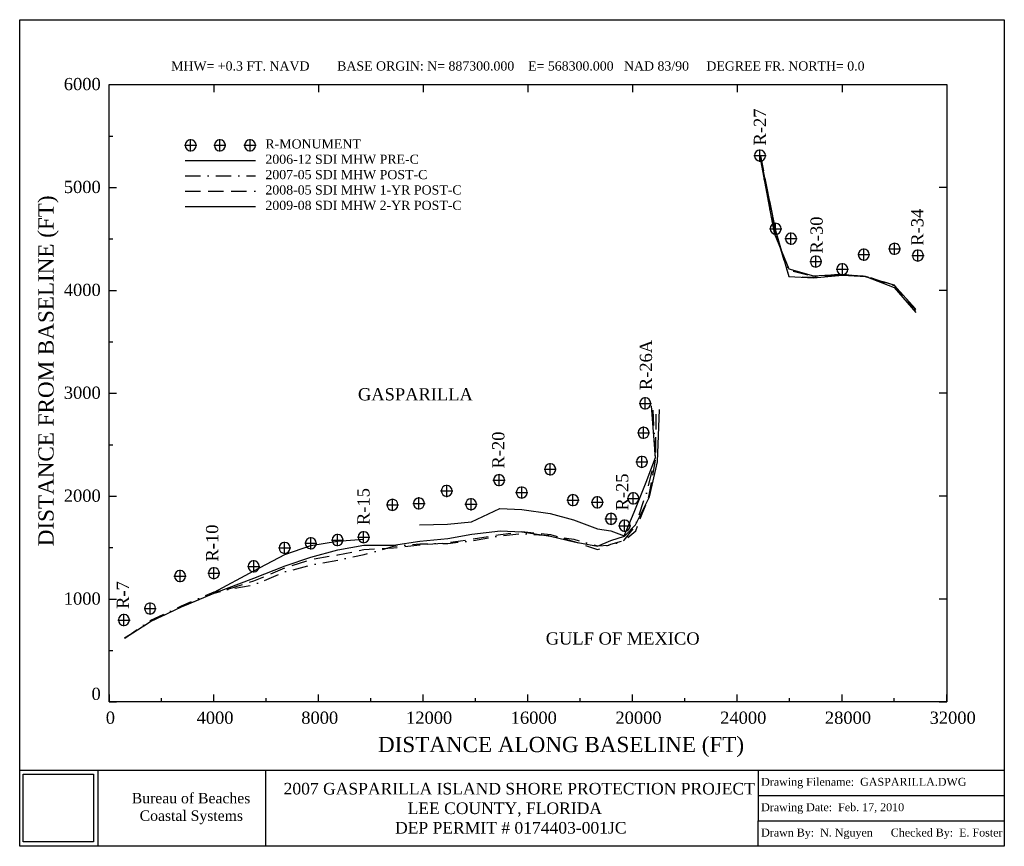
# Model space of a CAD drawing. Header units: inches. Extents: x 135 to 16243, y -113 to 13409.
import ezdxf

# ---------------------------------------------------------------- set-up
doc = ezdxf.new("R2010")
doc.units = ezdxf.units.IN
doc.header["$LTSCALE"] = 500
doc.header["$MEASUREMENT"] = 0
doc.linetypes.add('DASHDOT', pattern=[1, 0.5, -0.25, 0, -0.25])
doc.linetypes.add('DASHED', pattern=[0.75, 0.5, -0.25])
for name, color, linetype in [('2006-12 SDI MHW PRE-C', 5, 'Continuous'), ('2007-05 SDI MHW POST-C', 3, 'DASHDOT'), ('2008-05 SDI MHW 1-YEAR', 1, 'DASHED'), ('2009-08 SDI MHW 2-YEAR', 7, 'Continuous'), ('GENERAL LABELS', 7, 'Continuous'), ('R-MONUMENT', 7, 'Continuous'), ('SIGNATURE', 7, 'Continuous')]:
    doc.layers.add(name, color=color, linetype=linetype)
doc.styles.get("Standard").update_dxf_attribs({"font": 'times.ttf'})
picture_1 = doc.add_image_def('image1.tif', size_in_pixel=(220, 213))

msp = doc.modelspace()

# ---------------------------------------------------------------- linework, layer by layer
at = {"layer": '2006-12 SDI MHW PRE-C'}
msp.add_line((2844, 11107), (3993, 11107), dxfattribs=at)
at = {"layer": '2006-12 SDI MHW PRE-C', "flags": 128}
for points in [[(12242, 11170), (12479, 9915), (12719, 9333), (13122, 9221), (13588, 9245), (13969, 9206), (14434, 9070), (14791, 8678)], [(6674, 5147), (7134, 5155), (7527, 5197), (7988, 5413), (8349, 5394), (8814, 5331), (9193, 5230), (9586, 5079), (9806, 5049), (10025, 4966), (10189, 5355), (10385, 5845), (10536, 6246), (10470, 7091)], [(3319, 4044), (3965, 4391), (4472, 4658), (4898, 4807), (5336, 4877), (5762, 4912)]]:
    msp.add_lwpolyline(points, dxfattribs=at)
at = {"layer": '2007-05 SDI MHW POST-C'}
msp.add_line((2844, 10856), (3993, 10856), dxfattribs=at)
at = {"layer": '2007-05 SDI MHW POST-C', "flags": 128}
for points in [[(12243, 11174), (12483, 9926), (12717, 9311), (13121, 9216), (13589, 9249), (13969, 9213), (14434, 9072), (14790, 8675)], [(1854, 3291), (2278, 3584), (2781, 3819), (3319, 4051), (3970, 4168), (4478, 4378), (4898, 4488), (5343, 4567), (5768, 4660), (6249, 4795), (6681, 4834), (7141, 4841), (7534, 4886), (7998, 4969), (8349, 5002), (8814, 4971), (9200, 4912), (9586, 4800), (9800, 4813), (10022, 4893), (10205, 5122), (10410, 5728), (10534, 6250), (10495, 7080)]]:
    msp.add_lwpolyline(points, dxfattribs=at)
at = {"layer": '2008-05 SDI MHW 1-YEAR'}
msp.add_line((2844, 10605), (3993, 10605), dxfattribs=at)
at = {"layer": '2008-05 SDI MHW 1-YEAR', "flags": 128}
for points in [[(12252, 11183), (12499, 9954), (12717, 9207), (13126, 9198), (13595, 9235), (13976, 9215), (14442, 9059), (14798, 8655)], [(1851, 3295), (2277, 3566), (2780, 3804), (3319, 4026), (3968, 4229), (4477, 4444), (4899, 4581), (5341, 4655), (5767, 4740), (6251, 4770), (6683, 4818), (7143, 4854), (7536, 4912), (8000, 4987), (8352, 5037), (8817, 4987), (9204, 4875), (9590, 4741), (9805, 4829), (10027, 4894), (10215, 5046), (10434, 5630), (10544, 6234), (10546, 7056)]]:
    msp.add_lwpolyline(points, dxfattribs=at)
at = {"layer": '2009-08 SDI MHW 2-YEAR'}
msp.add_line((2844, 10353), (3993, 10353), dxfattribs=at)
at = {"layer": '2009-08 SDI MHW 2-YEAR', "flags": 128}
for points in [[(12247, 11163), (12500, 9958), (12718, 9210), (13124, 9186), (13595, 9232), (13977, 9207), (14441, 9029), (14797, 8618)], [(1852, 3290), (2277, 3563), (2780, 3805), (3319, 4030), (3967, 4275), (4476, 4474), (4899, 4615), (5340, 4738), (5766, 4811), (6250, 4813), (6682, 4878), (7142, 4924), (7534, 4992), (7999, 5049), (8352, 5030), (8817, 4962), (9205, 4870), (9590, 4796), (9807, 4889), (10030, 4960), (10208, 5148), (10440, 5605), (10570, 6179), (10601, 7034)]]:
    msp.add_lwpolyline(points, dxfattribs=at)
at = {"layer": 'GENERAL LABELS', "flags": 128}
for points in [[(1597, 12223), (1597, 12347), (1721, 12347)], [(3309, 12347), (3309, 12223)], [(5022, 12347), (5022, 12223)], [(6736, 12347), (6736, 12223)], [(8448, 12347), (8448, 12223)], [(10161, 12347), (10161, 12223)], [(11875, 12347), (11875, 12223)], [(13588, 12347), (13588, 12223)], [(15177, 12347), (15301, 12347), (15301, 12223)], [(1597, 11506), (1657, 11506)], [(1597, 10664), (1721, 10664)], [(15301, 10664), (15177, 10664)], [(1597, 9822), (1657, 9822)], [(1597, 8980), (1721, 8980)], [(15301, 8980), (15177, 8980)], [(1597, 8140), (1657, 8140)], [(1597, 7298), (1721, 7298)], [(15301, 7298), (15177, 7298)], [(1597, 6456), (1657, 6456)], [(1597, 5614), (1721, 5614)], [(15301, 5614), (15177, 5614)], [(1597, 4773), (1657, 4773)], [(1597, 3931), (1721, 3931)], [(15301, 3931), (15177, 3931)], [(1597, 3089), (1657, 3089)], [(1597, 2372), (1597, 2248), (1721, 2248)], [(2453, 2248), (2453, 2309)], [(3309, 2248), (3309, 2372)], [(4166, 2248), (4166, 2309)], [(5022, 2248), (5022, 2372)], [(5879, 2248), (5879, 2309)], [(6736, 2248), (6736, 2372)], [(7592, 2248), (7592, 2309)], [(8448, 2248), (8448, 2372)], [(9305, 2248), (9305, 2309)], [(10161, 2248), (10161, 2372)], [(11018, 2248), (11018, 2309)], [(11875, 2248), (11875, 2372)], [(12731, 2248), (12731, 2309)], [(13588, 2248), (13588, 2372)], [(14444, 2248), (14444, 2309)], [(15177, 2248), (15301, 2248), (15301, 2372)]]:
    msp.add_lwpolyline(points, dxfattribs=at)
msp.add_lwpolyline([(15301, 12347), (15301, 2248), (1597, 2248), (1597, 12347)], close=True, dxfattribs=at)
at = {"layer": 'R-MONUMENT', "color": 1}
for p, q in [((2932, 11254), (2932, 11454)), ((3410, 11254), (3410, 11454)), ((3904, 11254), (3904, 11454)), ((2832, 11354), (3032, 11354)), ((3310, 11354), (3510, 11354)), ((3804, 11354), (4004, 11354)), ((12246, 11086), (12246, 11286)), ((12146, 11186), (12346, 11186)), ((12402, 9988), (12602, 9988)), ((12502, 9888), (12502, 10088)), ((12653, 9828), (12853, 9828)), ((12753, 9728), (12753, 9928)), ((13945, 9466), (13945, 9666)), ((14447, 9561), (14447, 9761)), ((13160, 9353), (13160, 9553)), ((13845, 9566), (14045, 9566)), ((14347, 9661), (14547, 9661)), ((14730, 9551), (14930, 9551)), ((14830, 9451), (14830, 9651)), ((13060, 9453), (13260, 9453)), ((13594, 9227), (13594, 9427)), ((13494, 9327), (13694, 9327)), ((10269, 7133), (10469, 7133)), ((10369, 7033), (10369, 7233)), ((10241, 6652), (10441, 6652)), ((10341, 6552), (10341, 6752)), ((8814, 5955), (8814, 6155)), ((10214, 6176), (10414, 6176)), ((10314, 6076), (10314, 6276)), ((7978, 5777), (7978, 5977)), ((8714, 6055), (8914, 6055)), ((7122, 5601), (7122, 5801)), ((7878, 5877), (8078, 5877)), ((7022, 5701), (7222, 5701)), ((8249, 5674), (8449, 5674)), ((8349, 5574), (8349, 5774)), ((9186, 5450), (9186, 5650)), ((10174, 5479), (10174, 5679)), ((6234, 5373), (6234, 5573)), ((6566, 5496), (6766, 5496)), ((6666, 5396), (6666, 5596)), ((7420, 5483), (7620, 5483)), ((7520, 5383), (7520, 5583)), ((9086, 5550), (9286, 5550)), ((9486, 5514), (9686, 5514)), ((9586, 5414), (9586, 5614)), ((10074, 5579), (10274, 5579)), ((6134, 5473), (6334, 5473)), ((9810, 5144), (9810, 5344)), ((9710, 5244), (9910, 5244)), ((10032, 5032), (10032, 5232)), ((5335, 4797), (5335, 4997)), ((5762, 4844), (5762, 5044)), ((9932, 5132), (10132, 5132)), ((4469, 4669), (4469, 4869)), ((4798, 4844), (4998, 4844)), ((4898, 4744), (4898, 4944)), ((5235, 4897), (5435, 4897)), ((5662, 4944), (5862, 4944)), ((4369, 4769), (4569, 4769)), ((3963, 4367), (3963, 4567)), ((2759, 4208), (2759, 4408)), ((3212, 4355), (3412, 4355)), ((3312, 4255), (3312, 4455)), ((3863, 4467), (4063, 4467)), ((2659, 4308), (2859, 4308)), ((2269, 3677), (2269, 3877)), ((2169, 3777), (2369, 3777)), ((1740, 3589), (1940, 3589)), ((1840, 3489), (1840, 3689))]:
    msp.add_line(p, q, dxfattribs=at)
at = {"layer": 'R-MONUMENT'}
for centre in [(2932, 11354), (3410, 11354), (3904, 11354), (12246, 11186), (12502, 9988), (12753, 9828), (14447, 9661), (13160, 9453), (13945, 9566), (14830, 9551), (13594, 9327), (10369, 7133), (10341, 6652), (8814, 6055), (10314, 6176), (7978, 5877), (7122, 5701), (8349, 5674), (9186, 5550), (10174, 5579), (6234, 5473), (6666, 5496), (7520, 5483), (9586, 5514), (9810, 5244), (10032, 5132), (5762, 4944), (4469, 4769), (4898, 4844), (5335, 4897), (3963, 4467), (2759, 4308), (3312, 4355), (2269, 3777), (1840, 3589)]:
    msp.add_arc(centre, 90, 0, 359, dxfattribs=at)
at = {"layer": 'SIGNATURE'}
for p, q in [((135, -113), (135, 1130)), ((1934, -113), (135, -113))]:
    msp.add_line(p, q, dxfattribs=at)
at = {"layer": 'SIGNATURE', "flags": 128}
msp.add_lwpolyline([(135, -113), (135, 13409), (16243, 13409), (16243, -113)], close=True, dxfattribs=at)
for points in [[(135, 1132), (16243, 1132)], [(1411, 1130), (1411, -113)], [(4162, -113), (4162, 1132)], [(12216, 1132), (12216, 302), (16243, 302)], [(12216, 717), (16243, 717)], [(12216, -113), (12216, 302)]]:
    msp.add_lwpolyline(points, dxfattribs=at)

# ---------------------------------------------------------------- texts
at = {"layer": '2006-12 SDI MHW PRE-C'}
msp.add_text('2006-12 SDI MHW PRE-C', height=150, dxfattribs=at).set_placement((4155, 11051))
at = {"layer": '2007-05 SDI MHW POST-C'}
msp.add_text('2007-05 SDI MHW POST-C', height=150, dxfattribs=at).set_placement((4155, 10800))
at = {"layer": '2008-05 SDI MHW 1-YEAR'}
msp.add_text('2008-05 SDI MHW 1-YR POST-C', height=150, dxfattribs=at).set_placement((4155, 10549))
at = {"layer": '2009-08 SDI MHW 2-YEAR'}
msp.add_text('2009-08 SDI MHW 2-YR POST-C', height=150, dxfattribs=at).set_placement((4155, 10297))
at = {"layer": 'GENERAL LABELS'}
for s, height, p in [('MHW= +0.3 FT. NAVD        BASE ORGIN: N= 887300.000    E= 568300.000   NAD 83/90     DEGREE FR. NORTH= 0.0', 150, (2613, 12577)), ('6000', 200, (857, 12256)), ('5000', 200, (857, 10573)), ('4000', 200, (857, 8889)), ('3000', 200, (857, 7207)), ('GASPARILLA', 200, (5669, 7181)), ('2000', 200, (857, 5523)), ('1000', 200, (857, 3840)), ('GULF OF MEXICO', 200, (8741, 3187)), ('      0', 200, (857, 2281)), ('   0', 200, (1317, 1891)), ('4000', 200, (3029, 1891)), ('8000', 200, (4742, 1891)), ('12000', 200, (6456, 1891)), ('16000', 200, (8168, 1891)), ('20000', 200, (9881, 1891)), ('24000', 200, (11595, 1891)), ('28000', 200, (13308, 1891)), ('32000', 200, (15021, 1891)), ('DISTANCE ALONG BASELINE (FT)', 250, (5997, 1428))]:
    msp.add_text(s, height=height, dxfattribs=at).set_placement(p)
msp.add_text('DISTANCE FROM BASELINE (FT)', height=250, rotation=90, dxfattribs=at).set_placement((690, 4796))
at = {"layer": 'R-MONUMENT'}
for s, p in [('R-27', (12345, 11351)), ('R-34', (14920, 9712)), ('R-30', (13272, 9584)), ('R-26A', (10480, 7349)), ('R-20', (8065, 6067)), ('R-25', (10092, 5381)), ('R-15', (5858, 5143)), ('R-10', (3383, 4546)), ('R-7', (1922, 3771))]:
    msp.add_text(s, height=200, rotation=90, dxfattribs=at).set_placement(p)
msp.add_text('R-MONUMENT', height=150, dxfattribs=at).set_placement((4155, 11302))
at = {"layer": 'SIGNATURE'}
for s, height, p in [('Drawing Filename:  GASPARILLA.DWG', 130, (12265, 877)), ('2007 GASPARILLA ISLAND SHORE PROTECTION PROJECT', 190, (4453, 735)), ('Bureau of Beaches ', 170, (1969, 590)), ('Coastal Systems', 170, (2098, 304)), ('LEE COUNTY, FLORIDA', 190, (6481, 415)), ('Drawing Date:  Feb. 17, 2010', 130, (12265, 462)), ('DEP PERMIT # 0174403-001JC', 190, (6276, 95)), ('Drawn By:  N. Nguyen      Checked By:  E. Foster', 130, (12265, 47))]:
    msp.add_text(s, height=height, dxfattribs=at).set_placement(p)

# ---------------------------------------------------------------- pictures from other files: only their frames are drawn
at = {"layer": '2006-12 SDI MHW PRE-C'}
image = msp.add_image(picture_1, insert=(194, -40), size_in_units=(1146, 1109), dxfattribs=at)
image.dxf.flags = 7

doc.saveas('drawing.dxf')
